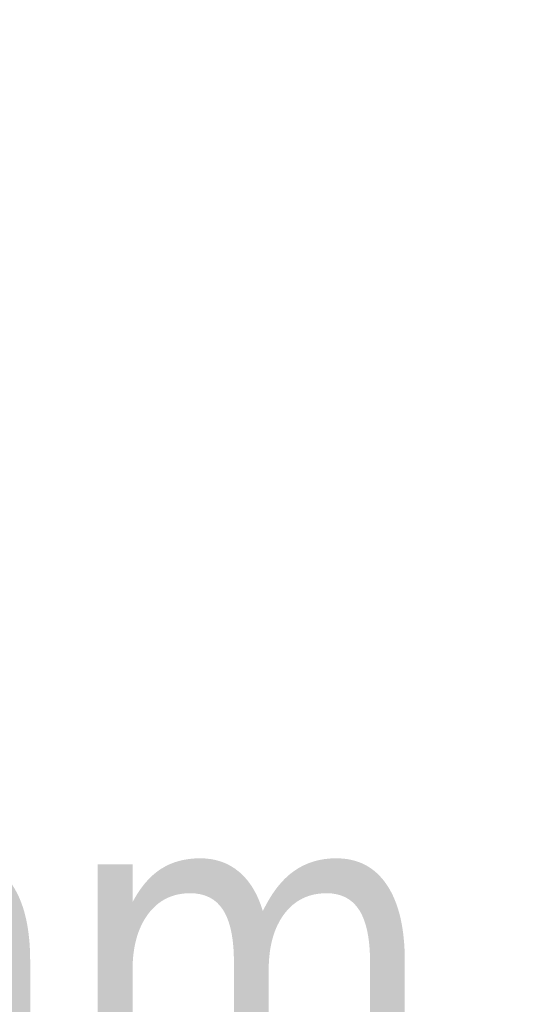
# Paper-space layout 'Sheet' of a CAD drawing. Header units: inches. Extents: x 0.2 to 10.8, y 0.2 to 8.3.
# Tile 229 of 256: x 2.042 to 2.227, y 5.874 to 6.236. Entities that reach past the tile are written whole.
import ezdxf

# ---------------------------------------------------------------- set-up
doc = ezdxf.new("R2010")
doc.units = ezdxf.units.IN
doc.header["$MEASUREMENT"] = 0
doc.layers.get('0').update_dxf_attribs({"lineweight": 5})
doc.styles.add('My Text', font='tahoma.ttf')
doc.dimstyles.new('My Dimension - mm [in] (ANSI)$0', dxfattribs={"dimtxt": 0.12, "dimasz": 0.098425, "dimexe": 0.125, "dimexo": 0.063, "dimgap": 0.031496, "dimtad": 0, "dimlfac": 250, "dimzin": 4, "dimdsep": 46, "dimtxsty": 'My Text', "dimblk": 'Filled-1', "dimcen": 0.09, "dimclrd": 1, "dimclre": 1, "dimclrt": 1, "dimadec": 1, "dimazin": 1, "dimtfac": 1, "dimtofl": 0, "dimtmove": 0, "dimatfit": 3, "dimfxl": 1, "dimtolj": 1, "dimtzin": 4, "dimlwd": -1, "dimlwe": -1, "dimarcsym": 0})

# ---------------------------------------------------------------- blocks, each defined once
blk = doc.blocks.new('*D13')
at = {"color": 1, "true_color": 0xff0000}
for p, q in [((3.07336, 5.51981), (3.07336, 6.00932)), ((3.92136, 5.51981), (3.92136, 6.00932)), ((3.07336, 5.88432), (2.97494, 5.88432)), ((3.17179, 5.88432), (3.82294, 5.88432))]:
    blk.add_line(p, q, dxfattribs=at)
at = {"layer": 'Defpoints', "color": 0}
for p in [(3.92136, 5.88432), (3.07336, 5.45681), (3.92136, 5.45681)]:
    blk.add_point(p, dxfattribs=at)
at = {"color": 1, "true_color": 0xff0000, "insert": (2.15506, 5.88432), "char_height": 0.12, "attachment_point": 5, "style": 'My Text'}
blk.add_mtext('\\A1;212.00 mm [8.346 in]', dxfattribs=at)
blk = doc.blocks.new('Filled-1')

psp = doc.layouts.new('Sheet')

# ---------------------------------------------------------------- dimensions: what is measured, and where the dimension line sits
dim = psp.add_linear_dim(base=(3.921363, 5.884321), p1=(3.073363, 5.45681), p2=(3.921363, 5.45681), dimstyle='My Dimension - mm [in] (ANSI)$0', override={"dimpost": ' mm'})
dim.commit()
dim.dimension.update_dxf_attribs({"geometry": '*D13', "text_midpoint": (2.155061, 5.884321), "dimtype": 160})

doc.saveas('drawing.dxf')
